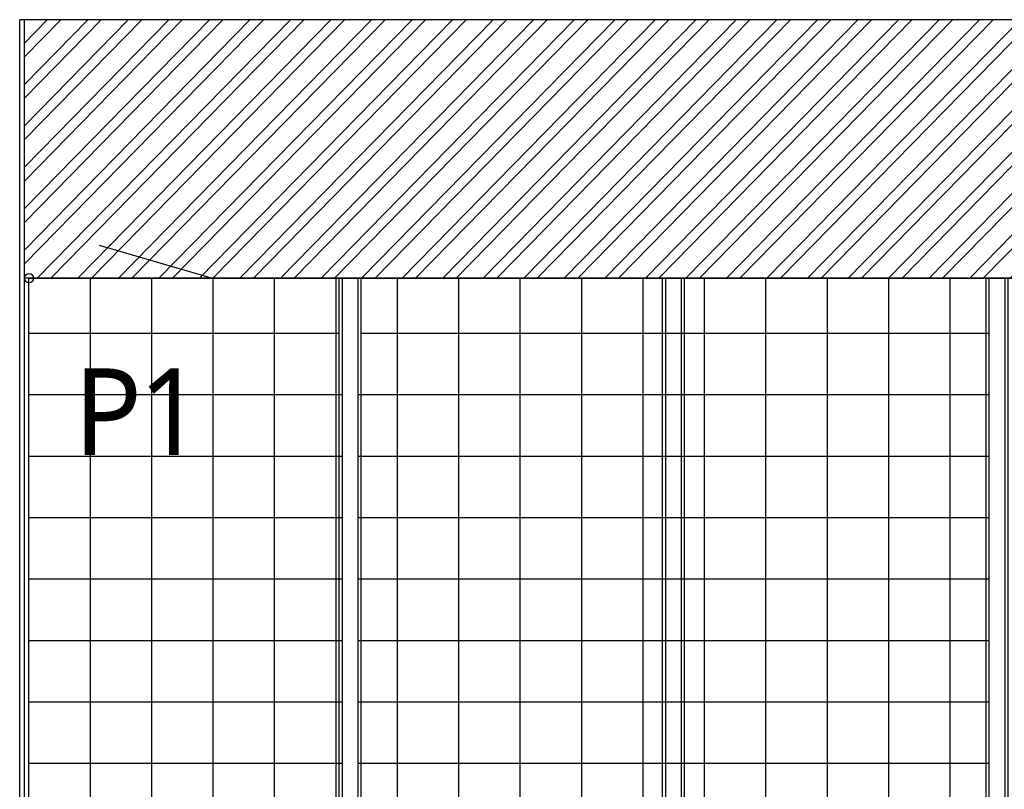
# Model space of a CAD drawing. Header units: centimetres. Extents: x -15121 to 30567, y -60641 to 0.
# Tile 64 of 256: x 6564 to 6888, y -27283 to -27030. Entities that reach past the tile are written whole.
import ezdxf

# ---------------------------------------------------------------- set-up
doc = ezdxf.new("R2010")
doc.units = ezdxf.units.CM
doc.header["$LTSCALE"] = 60
for name, color, linetype in [('AIKA oznaczenia okładzin', 5, 'Continuous'), ('AIKA powierzchnie', 6, 'Continuous'), ('AIKA sufity podwieszane', 8, 'Continuous'), ('AIKA TYNK', 5, 'Continuous'), ('AIKA widokowe', 7, 'Continuous'), ('AIKA ŚCIANA', 8, 'Continuous')]:
    doc.layers.add(name, color=color, linetype=linetype)
doc.styles.add('SŁAWKA', font='simplex.shx', dxfattribs={"height": 12.5})

msp = doc.modelspace()

# ---------------------------------------------------------------- hatches: boundary and pattern name
at = {"layer": 'AIKA sufity podwieszane', "transparency": 33554610}
h = msp.add_hatch(dxfattribs=at)
h.set_pattern_fill('ANSI32', color=8, angle=0.6)
h.set_pattern_definition([(45.6, (2233.139, -1566.11), (-6.8053523, 6.6642933), []), (45.6, (2237.629, -1566.063), (-6.8053523, 6.6642933), [])])
h.paths.add_polyline_path([(6992.3783, -27030.1684), (6992.3443, -27030.1684), (6565.3783, -27030.1684), (6565.3783, -27115.1684, -1), (6568.3783, -27115.1684), (6990.8783, -27115.1684), (6992.3783, -27115.1684)])

# ---------------------------------------------------------------- linework, layer by layer
at = {"layer": 'AIKA powierzchnie', "color": 2}
msp.add_lwpolyline([(6566.8783, -27115.1684), (6990.8783, -27115.1684), (6990.8783, -27416.1684), (6566.8783, -27416.1684)], close=True, dxfattribs=at)
at = {"layer": 'AIKA TYNK'}
for p, q in [((6565.3783, -27416.1684), (6565.3783, -27030.1684)), ((6992.3783, -27030.1684), (6565.3783, -27030.1684)), ((6992.3783, -27115.1684), (6565.3783, -27115.1684))]:
    msp.add_line(p, q, dxfattribs=at)
at = {"layer": 'AIKA widokowe'}
msp.add_line((6566.8783, -27416.1684), (6566.8783, -27115.1684), dxfattribs=at)
at = {"layer": 'AIKA widokowe', "color": 8}
for p, q in [((6587.0783, -27380.6684), (6587.0783, -27115.1684)), ((6607.2783, -27374.1684), (6607.2783, -27115.1684)), ((6627.4783, -27307.1684), (6627.4783, -27115.1684)), ((6647.6783, -27416.1684), (6647.6783, -27115.1684)), ((6667.8783, -27416.1684), (6667.8783, -27115.1684)), ((6688.0783, -27416.1684), (6688.0783, -27115.1684)), ((6708.2783, -27374.1684), (6708.2783, -27115.1684)), ((6728.4783, -27307.1684), (6728.4783, -27115.1684)), ((6748.6783, -27416.1684), (6748.6783, -27115.1684)), ((6768.8783, -27317.3684), (6768.8783, -27115.1684)), ((6789.0783, -27416.1684), (6789.0783, -27115.1684)), ((6809.2783, -27416.1684), (6809.2783, -27115.1684)), ((6829.4783, -27307.1684), (6829.4783, -27115.1684)), ((6849.6783, -27416.1684), (6849.6783, -27115.1684)), ((6869.8783, -27416.1684), (6869.8783, -27115.1684)), ((6668.8533, -27133.3684), (6566.8783, -27133.3684)), ((6882.6033, -27133.3684), (6676.1533, -27133.3684)), ((6669.8533, -27153.5684), (6566.8783, -27153.5684)), ((6882.6033, -27153.5684), (6675.1533, -27153.5684)), ((6669.8533, -27173.7684), (6566.8783, -27173.7684)), ((6882.6033, -27173.7684), (6675.1533, -27173.7684)), ((6669.8533, -27193.9684), (6566.8783, -27193.9684)), ((6882.6033, -27193.9684), (6675.1533, -27193.9684)), ((6669.8533, -27214.1684), (6566.8783, -27214.1684)), ((6882.6033, -27214.1684), (6675.1533, -27214.1684)), ((6669.8533, -27234.3684), (6566.8783, -27234.3684)), ((6882.6033, -27234.3684), (6675.1533, -27234.3684)), ((6669.8533, -27254.5684), (6566.8783, -27254.5684)), ((6882.6033, -27254.5684), (6675.1533, -27254.5684)), ((6669.8533, -27274.7684), (6566.8783, -27274.7684)), ((6882.6033, -27274.7684), (6675.1533, -27274.7684))]:
    msp.add_line(p, q, dxfattribs=at)
at = {"layer": 'AIKA widokowe', "color": 6}
msp.add_lwpolyline([(6566.8783, -27115.1684), (6626.8783, -27115.1684), (6590.0993, -27104.3781)], dxfattribs=at)
at = {"layer": 'AIKA widokowe'}
for points in [[(6676.1533, -27416.1684), (6676.1533, -27115.1684), (6668.8533, -27115.1684), (6668.8533, -27416.1684)], [(6675.1533, -27416.1684), (6675.1533, -27115.1684), (6669.8533, -27115.1684), (6669.8533, -27416.1684)], [(6782.4793, -27416.1684), (6782.4793, -27115.1684), (6775.1793, -27115.1684), (6775.1793, -27416.1684)], [(6781.5283, -27416.1684), (6781.4793, -27115.1684), (6776.1793, -27115.1684), (6776.2283, -27416.1684)], [(6888.9033, -27416.1684), (6888.9033, -27115.1684), (6881.6033, -27115.1684), (6881.6033, -27416.1684)], [(6887.9033, -27416.1684), (6887.9033, -27115.1684), (6882.6033, -27115.1684), (6882.6033, -27416.1684)]]:
    msp.add_lwpolyline(points, close=True, dxfattribs=at)
at = {"layer": 'AIKA widokowe', "color": 6}
msp.add_circle((6566.8783, -27115.1684), 1.5, dxfattribs=at)
at = {"layer": 'AIKA ŚCIANA'}
for p in [(6563.8443, -27416.1684), (6565.3783, -27030.1684)]:
    msp.add_line(p, (6563.8443, -27030.1684), dxfattribs=at)

# ---------------------------------------------------------------- texts
at = {"layer": 'AIKA oznaczenia okładzin', "insert": (6581.653, -27144.8272), "char_height": 28.472875, "width": 428.138012, "attachment_point": 1, "rotation": 0.003297, "style": 'SŁAWKA'}
msp.add_mtext('{\\fTrebuchet MS|b0|i0|c238|p34;\\T0.95;P1}', dxfattribs=at)

doc.saveas('drawing.dxf')
